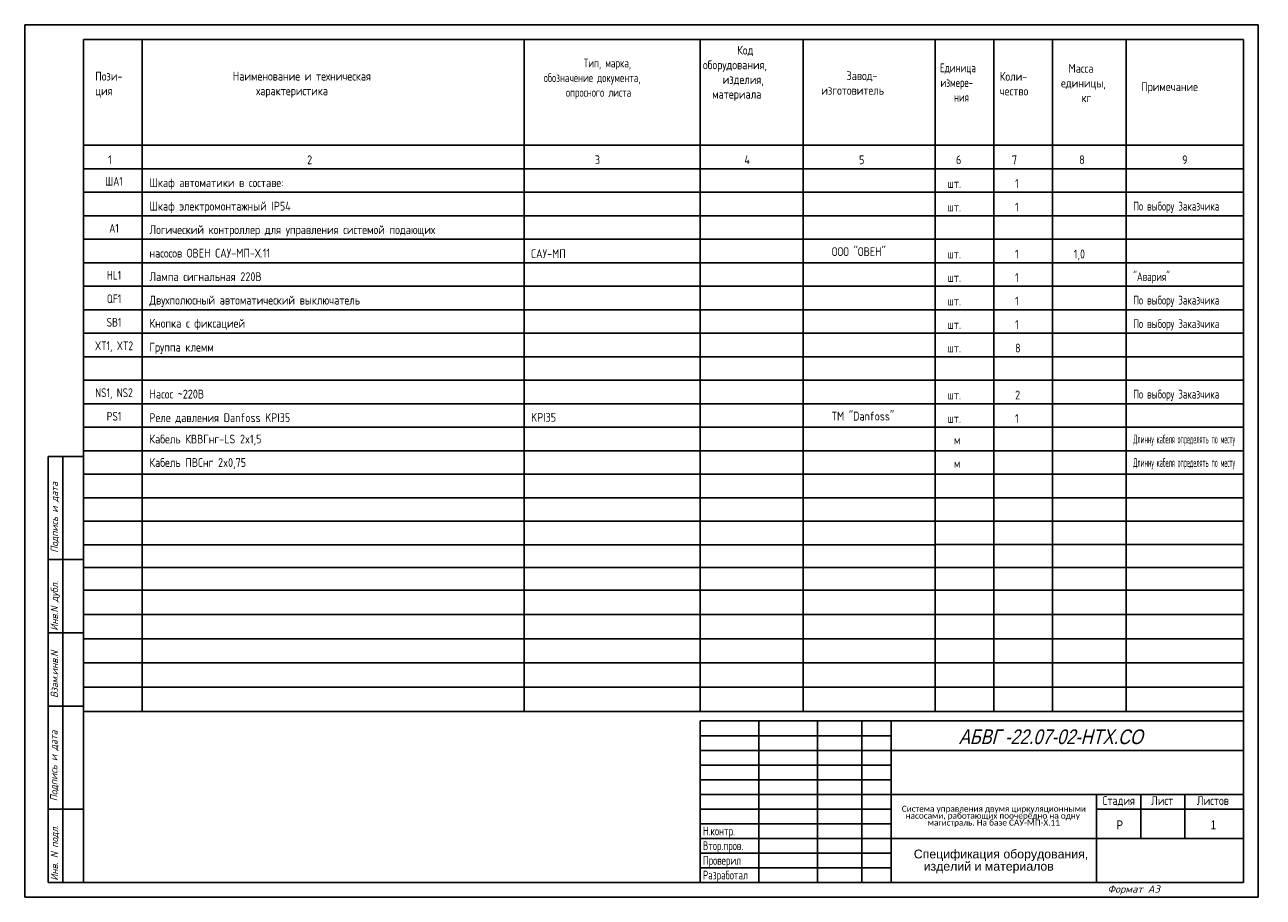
# Model space of a CAD drawing. Header units: millimetres. Extents: x 1758 to 2179, y 1130 to 1427.
import ezdxf
from ezdxf.enums import TextEntityAlignment as Align

# ---------------------------------------------------------------- set-up
doc = ezdxf.new("R2010")
doc.units = ezdxf.units.MM
for name, color, linetype in [('_FORMAT OSNOVNAJA', 1, 'Continuous'), ('_FORMAT TONKAJA', 7, 'Continuous'), ('_KIP_NOVOE', 3, 'Continuous'), ('_TABLITSA OSNOVNAJA', 3, 'Continuous'), ('_TABLITSA TONKAJA', 2, 'Continuous'), ('_TEKST', 2, 'Continuous'), ('Текст', 7, 'Continuous'), ('Форматка', 4, 'Continuous')]:
    doc.layers.add(name, color=color, linetype=linetype)
doc.styles.add('35', font='romans.shx', dxfattribs={"width": 0.7, "oblique": 15, "height": 3.5})
doc.styles.add('Arial', font='arial.ttf')
doc.styles.add('Romans8', font='romans8.shx', dxfattribs={"width": 0.8, "height": 3})

msp = doc.modelspace()

# ---------------------------------------------------------------- linework, layer by layer
msp.add_line((2177.63, 1426.96), (1757.63, 1426.96))
at = {"layer": '_FORMAT OSNOVNAJA', "color": 7}
for p, q in [((1777.63, 1134.96), (1777.63, 1421.96)), ((1777.63, 1421.96), (2172.61, 1421.96)), ((2172.61, 1421.96), (2172.61, 1134.96)), ((1987.61, 1189.96), (1987.61, 1134.96)), ((2172.61, 1189.96), (1987.61, 1189.96)), ((1765.61, 1134.96), (1777.61, 1134.96)), ((1765.61, 1134.96), (1777.61, 1134.96)), ((2172.61, 1134.96), (1777.61, 1134.96))]:
    msp.add_line(p, q, dxfattribs=at)
at = {"layer": '_FORMAT TONKAJA', "color": 7, "lineweight": -3}
for p, q in [((1757.63, 1426.96), (1757.63, 1129.96)), ((1757.63, 1426.96), (1757.63, 1129.96)), ((1757.63, 1426.96), (1757.63, 1129.96)), ((2177.63, 1426.96), (2177.63, 1129.96)), ((2177.63, 1426.96), (2177.63, 1129.96)), ((2177.63, 1426.96), (2177.63, 1129.96)), ((2177.63, 1426.96), (2177.63, 1129.96)), ((2177.63, 1426.96), (2177.63, 1129.96))]:
    msp.add_line(p, q, dxfattribs=at)
at = {"layer": '_FORMAT TONKAJA', "color": 7, "linetype": 'ByBlock', "lineweight": -3, "ltscale": 0.4}
for p in [(1757.63, 1129.96), (1967.63, 1129.96), (1967.63, 1129.96)]:
    msp.add_line(p, (2177.63, 1129.96), dxfattribs=at)
at = {"layer": '_TABLITSA OSNOVNAJA', "color": 7}
for p, q in [((1777.63, 1421.96), (2172.63, 1421.96)), ((1797.63, 1377.96), (1797.63, 1421.96)), ((1927.63, 1377.96), (1927.63, 1421.96)), ((1987.63, 1377.96), (1987.63, 1421.96)), ((2022.63, 1377.96), (2022.63, 1421.96)), ((2067.63, 1377.96), (2067.63, 1421.96)), ((2087.63, 1377.96), (2087.63, 1421.96)), ((2107.63, 1377.96), (2107.63, 1421.96)), ((2132.63, 1377.96), (2132.63, 1421.96)), ((1777.63, 1385.96), (2172.63, 1385.96)), ((1777.63, 1377.96), (2172.63, 1377.96)), ((1777.63, 1377.96), (2172.63, 1377.96)), ((1777.63, 1377.96), (2172.63, 1377.96)), ((1797.63, 1377.96), (1797.63, 1193.24)), ((1927.63, 1377.96), (1927.63, 1193.24)), ((1987.63, 1377.96), (1987.63, 1193.24)), ((2022.63, 1377.96), (2022.63, 1193.24)), ((2067.63, 1377.96), (2067.63, 1193.24)), ((2087.63, 1377.96), (2087.63, 1193.24)), ((2107.63, 1377.96), (2107.63, 1193.24)), ((2132.63, 1377.96), (2132.63, 1193.24)), ((1777.73, 1226.21), (2172.63, 1226.21)), ((1777.73, 1217.96), (2172.63, 1217.96)), ((1777.73, 1217.96), (2172.63, 1217.96)), ((1777.73, 1209.72), (2172.63, 1209.72)), ((1777.73, 1209.72), (2172.63, 1209.72)), ((1777.73, 1209.72), (2172.63, 1209.72)), ((1777.73, 1201.48), (2172.63, 1201.48)), ((1777.73, 1201.48), (2172.63, 1201.48)), ((1777.73, 1201.48), (2172.63, 1201.48)), ((1777.73, 1193.24), (2172.63, 1193.24)), ((1777.73, 1193.24), (2172.63, 1193.24)), ((1777.73, 1193.24), (2172.63, 1193.24)), ((2007.61, 1189.96), (2007.61, 1134.96)), ((2027.61, 1134.96), (2027.61, 1189.96)), ((2042.61, 1189.96), (2042.61, 1134.96)), ((2052.61, 1134.96), (2052.61, 1189.96)), ((2172.61, 1179.96), (2052.61, 1179.96)), ((2052.61, 1164.96), (2172.61, 1164.96)), ((2122.61, 1164.96), (2122.61, 1134.96)), ((2137.61, 1149.96), (2137.61, 1164.96)), ((2152.61, 1164.96), (2152.61, 1149.96)), ((2122.61, 1159.96), (2172.61, 1159.96)), ((2172.61, 1149.96), (2052.61, 1149.96))]:
    msp.add_line(p, q, dxfattribs=at)
at = {"layer": '_TABLITSA TONKAJA', "color": 7}
for p, q in [((1777.63, 1377.96), (2067.63, 1377.96)), ((1777.63, 1369.96), (2067.63, 1369.96)), ((2067.63, 1369.96), (2172.63, 1369.96)), ((1777.63, 1361.96), (2067.63, 1361.96)), ((2067.63, 1361.96), (2172.63, 1361.96)), ((1777.63, 1353.96), (2067.63, 1353.96)), ((2067.63, 1353.96), (2172.63, 1353.96)), ((1777.63, 1345.96), (2172.63, 1345.96)), ((1777.63, 1337.96), (2172.63, 1337.96)), ((1777.63, 1329.96), (2067.63, 1329.96)), ((2067.63, 1329.96), (2172.63, 1329.96)), ((1777.63, 1321.96), (2067.63, 1321.96)), ((2067.63, 1321.96), (2172.63, 1321.96)), ((1777.63, 1313.96), (2172.63, 1313.96)), ((1777.63, 1305.96), (2172.63, 1305.96)), ((1777.63, 1297.96), (2172.63, 1297.96)), ((1777.63, 1289.96), (2172.63, 1289.96)), ((1777.63, 1281.96), (2067.63, 1281.96)), ((2067.63, 1281.96), (2172.63, 1281.96)), ((1777.63, 1273.96), (2172.63, 1273.96)), ((1777.63, 1265.96), (2172.63, 1265.96)), ((1777.63, 1257.96), (2172.63, 1257.96)), ((2067.63, 1249.96), (1777.63, 1249.96)), ((2067.63, 1249.99), (2172.63, 1249.99)), ((1777.73, 1242.21), (2067.63, 1242.21)), ((2067.73, 1242.21), (2172.73, 1242.21)), ((1777.73, 1234.45), (2067.63, 1234.45)), ((2067.73, 1234.45), (2172.73, 1234.45)), ((1987.61, 1184.96), (2052.61, 1184.96)), ((1987.61, 1179.96), (2052.61, 1179.96)), ((2052.61, 1174.96), (1987.61, 1174.96)), ((2052.61, 1174.96), (1987.61, 1174.96)), ((1987.61, 1169.96), (2052.61, 1169.96)), ((1987.61, 1169.96), (2052.61, 1169.96)), ((1987.61, 1164.96), (2052.61, 1164.96)), ((1987.61, 1164.96), (2052.61, 1164.96)), ((2052.61, 1159.96), (1987.61, 1159.96)), ((2052.61, 1159.96), (1987.61, 1159.96)), ((1987.61, 1154.96), (2052.61, 1154.96)), ((1987.61, 1154.96), (2052.61, 1154.96)), ((2052.61, 1149.96), (1987.61, 1149.96)), ((2052.61, 1149.96), (1987.61, 1149.96)), ((2052.61, 1144.96), (1987.61, 1144.96)), ((2052.61, 1144.96), (1987.61, 1144.96)), ((1987.61, 1139.96), (2052.61, 1139.96)), ((1987.61, 1139.96), (2052.61, 1139.96))]:
    msp.add_line(p, q, dxfattribs=at)
at = {"layer": 'Форматка', "color": 7, "lineweight": -3}
for p, q in [((1777.63, 1279.96), (1765.63, 1279.96)), ((1765.63, 1134.96), (1765.63, 1279.96)), ((1770.63, 1134.96), (1770.63, 1279.96)), ((1777.63, 1244.96), (1765.63, 1244.96)), ((1777.63, 1219.96), (1765.63, 1219.96)), ((1777.63, 1194.96), (1765.63, 1194.96)), ((1777.63, 1159.96), (1765.63, 1159.96))]:
    msp.add_line(p, q, dxfattribs=at)

# ---------------------------------------------------------------- texts
at = {"lineweight": -3, "style": 'Arial', "oblique": 15, "width": 0.8}
msp.add_text('АБВГ -22.07-02-НТХ.СО', height=5, dxfattribs=at).set_placement((2138.28, 1184.59), align=Align.MIDDLE_RIGHT)
at = {"color": 7, "style": 'Arial', "width": 0.8}
msp.add_text('Р', height=3, dxfattribs=at).set_placement((2129.38, 1153.09))
at = {"style": 'Arial', "width": 0.8}
msp.add_text('1', height=3, dxfattribs=at).set_placement((2161.42, 1153.09))
at = {"insert": (2087.61, 1157.46), "char_height": 2.2, "width": 75.3461, "attachment_point": 5, "line_spacing_factor": 0.7, "style": 'Arial'}
msp.add_mtext('{\\fCalibri|b0|i0|c204|p34;\\H0.91667x;Система управления двумя циркуляционными насосами, работающих поочерёдно на одну \\H1.8129x; \\H0.5516x;магистраль. На базе САУ-МП-Х.\\fCalibri|b0|i0|c0|p34;11\\H1.8958x; }', dxfattribs=at)
at = {"layer": '_KIP_NOVOE', "color": 7, "style": 'Arial'}
for s, p in [('Спецификация оборудования,', (2060.35, 1143.18)), ('изделий и материалов', (2063.71, 1139.02))]:
    msp.add_text(s, height=3, dxfattribs=at).set_placement(p)
at = {"layer": '_TEKST', "color": 7, "style": 'Romans8'}
for s, width, p in [('1', 0.8, (1786.63, 1379.49)), ('2', 0.8, (1854.63, 1379.5)), ('3', 0.8, (1952.63, 1379.51)), ('4', 0.8, (2003.63, 1379.52)), ('5', 0.8, (2042.63, 1379.5)), ('6', 0.8, (2075.63, 1379.5)), ('7', 0.8, (2094.63, 1379.5)), ('8', 0.8, (2117.63, 1379.5)), ('9', 0.8, (2152.63, 1379.5)), ('ША1', 0.75, (1788.02, 1372.19)), ('A1', 0.75, (1788.02, 1356.19)), ('HL1', 0.75, (1788.02, 1340.19)), ('QF1', 0.75, (1788.02, 1332.19)), ('SB1', 0.75, (1788.02, 1324.19)), ('XT1, XT2', 0.75, (1788.02, 1316.19)), ('NS1, NS2', 0.75, (1788.02, 1300.22)), ('PS1', 0.75, (1788.02, 1292.19))]:
    msp.add_text(s, height=3, dxfattribs=dict(at, width=width)).set_placement(p, align=Align.CENTER)
at = {"layer": '_TEKST', "color": 7, "ltscale": 0.5, "style": 'Romans8'}
for s, width, p in [('Шкаф автоматики в составе:', 0.8, (1800.08, 1371.72)), ('Шкаф электромонтажный IP54', 0.8, (1800.08, 1363.72)), ('По выбору Заказчика', 0.7, (2135.08, 1363.72)), ('Логический контроллер для управления системой подающих ', 0.8, (1800.08, 1355.72)), ('насосов ОВЕН САУ-МП-Х.11', 0.8, (1800.08, 1347.72)), ('САУ-МП', 0.8, (1930.03, 1347.55)), ('ООО "ОВЕН"', 0.8, (2032.42, 1348.24)), ('Лампа сигнальная 220В', 0.8, (1800.08, 1339.72)), ('"Авария"', 0.7, (2135.08, 1339.72)), ('Двухполюсный автоматический выключатель', 0.8, (1800.08, 1331.72)), ('По выбору Заказчика', 0.7, (2135.08, 1331.72)), ('Кнопка с фиксацией', 0.8, (1800.08, 1323.84)), ('По выбору Заказчика', 0.7, (2135.08, 1323.72)), ('Группа клемм', 0.8, (1800.08, 1315.72)), ('Насос ~220В', 0.8, (1800.08, 1299.74)), ('По выбору Заказчика', 0.7, (2135.08, 1299.72)), ('Реле давления Danfoss KPI35', 0.8, (1800.08, 1291.72)), ('KPI35', 0.8, (1930.03, 1291.82)), ('ТМ "Danfoss"', 0.8, (2032.42, 1292.24)), ('Кабель КВВГнг-LS 2x1,5', 0.8, (1800.08, 1284.44)), ('Длинну кабеля определять по месту', 0.4, (2135.08, 1284.44)), ('Кабель ПВСнг 2x0,75', 0.8, (1800.08, 1276.44)), ('Длинну кабеля определять по месту', 0.4, (2135.08, 1276.44))]:
    msp.add_text(s, height=3, dxfattribs=dict(at, width=width)).set_placement(p)
at = {"layer": '_TEKST', "color": 7, "style": 'Romans8', "width": 0.8}
for s, p in [('шт.', (2071.81, 1371.42)), ('1', (2094.84, 1371.42)), ('1', (2094.84, 1363.42)), ('шт.', (2071.81, 1363.42)), ('шт.', (2071.81, 1347.42)), ('1', (2094.84, 1347.42)), ('1,0', (2114.84, 1347.42)), ('шт.', (2071.81, 1339.42)), ('1', (2094.84, 1339.42)), ('шт.', (2071.81, 1331.42)), ('1', (2094.84, 1331.42)), ('шт.', (2071.81, 1323.42)), ('1', (2094.84, 1323.42)), ('шт.', (2071.81, 1315.42)), ('8', (2094.84, 1315.42)), ('шт.', (2071.81, 1299.42)), ('2', (2094.84, 1299.42)), ('шт.', (2071.81, 1291.45)), ('1', (2094.84, 1291.45)), ('м', (2074, 1284.15)), ('м', (2074, 1276.15))]:
    msp.add_text(s, height=3, dxfattribs=at).set_placement(p)
at = {"layer": '_TEKST', "color": 7, "char_height": 3, "attachment_point": 1, "style": 'Romans8'}
for s, insert, width in [('\\pi11.602;Код \\P\\pi-0.061587;оборудования, \\P\\pi6.6527;изделия, \\P\\pi3.0625;материала', (1988.62, 1419.82), 31.6534), ('\\pi17.098;{\\W0.7;Тип, марка,\\P\\pi3.4967;обозначение документа, \\P\\pi11.066;опросного листа}', (1930.84, 1415.44), 56.7908), ('\\pi0.10366;{\\W0.7;Единица\\P\\pi0.2713;измере-\\P\\pi4.8537;ния}', (2069.17, 1413.8), 16.6643), ('\\pi4.1866;Масса\\P\\pi1.6339;единицы, \\P\\pi8.6319;кг', (2108.85, 1413.63), 22.473), ('Пози-\\Pция', (1781.63, 1410.96), 14.0945), ('Наименование и техническая\\P     характеристика', (1828.46, 1410.97), 72.8331), ('\\pi8.5956;Завод-\\P\\pi0;изготовитель', (2028.85, 1411.13), 33.2562), ('Коли-\\Pчество', (2089.62, 1410.9), 15.9524), ('Примечание', (2137.77, 1407.38), 29.0507)]:
    msp.add_mtext(s, dxfattribs=dict(at, insert=insert, width=width))
at = {"layer": 'Текст', "color": 7, "ltscale": 6.666667, "char_height": 3, "style": 'Romans8'}
for s, insert, width, attachment_point in [('Стадия', (2130.11, 1164.36), 15, 2), ('\\pi3.55;Лист', (2137.61, 1164.36), 15, 1), ('\\pi4.1499;Листов', (2152.61, 1164.36), 20, 1)]:
    msp.add_mtext(s, dxfattribs=dict(at, insert=insert, width=width, attachment_point=attachment_point))
at = {"layer": 'Текст', "color": 7, "insert": (1988.55, 1169.01), "char_height": 3, "width": 21.4279, "attachment_point": 1, "style": 'Romans8'}
msp.add_mtext('{\\W0.7;\\P\\P\\PН.контр.   \\PВтор.пров.\\PПроверил\\PРазработал}', dxfattribs=at)
at = {"layer": 'Форматка', "color": 7, "lineweight": -3, "style": '35', "oblique": 15, "width": 0.9}
for s, p in [('Подпись и дата', (1768.97, 1247.21)), ('Инв.N дубл.', (1768.97, 1220.67)), ('Взам.инв.N', (1768.97, 1197.79)), ('Подпись и дата', (1768.78, 1162.64)), ('Инв. N подл.', (1768.97, 1135.6))]:
    msp.add_text(s, height=2.5, rotation=90, dxfattribs=at).set_placement(p)
at = {"layer": 'Форматка', "color": 7, "lineweight": -3, "style": '35', "oblique": 15}
msp.add_text('Формат А3', height=2.5, dxfattribs=at).set_placement((2126.32, 1131.5))

doc.saveas('drawing.dxf')
